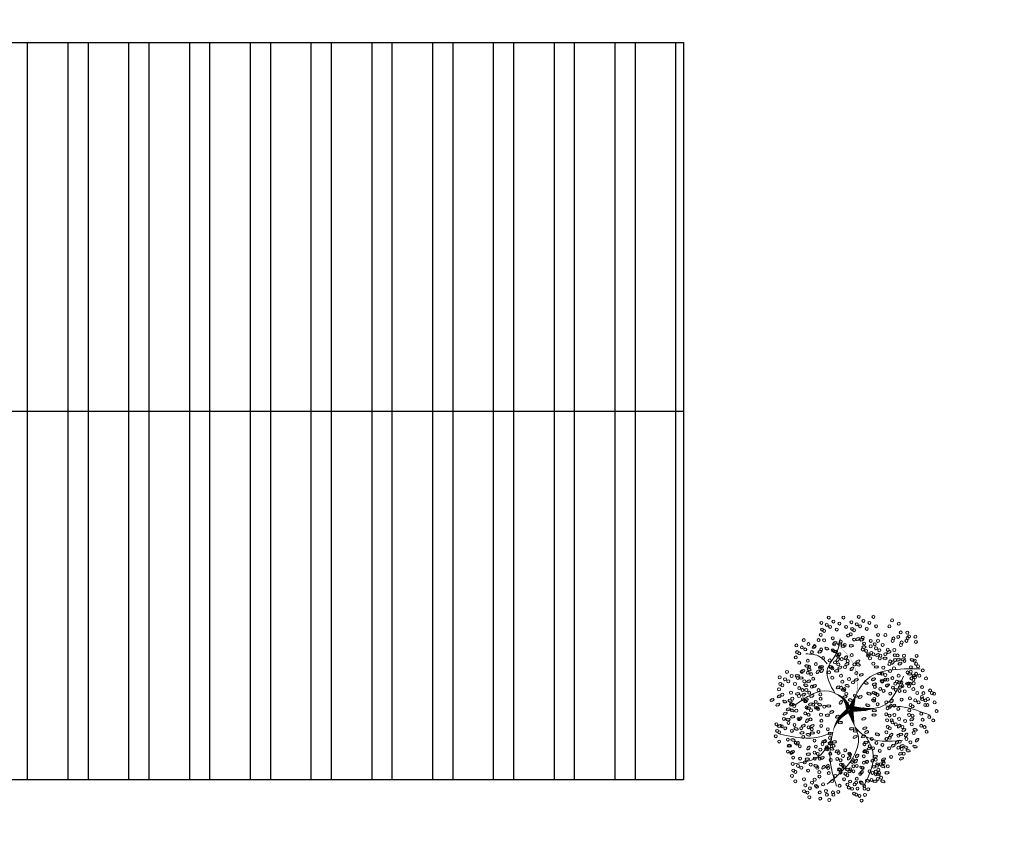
# Model space of a CAD drawing. Header units: millimetres. Extents: x 2161 to 2648, y 395 to 538.
# Tile 6 of 30: x 2304 to 2329, y 410 to 430. Entities that reach past the tile are written whole.
import ezdxf

# ---------------------------------------------------------------- set-up
doc = ezdxf.new("R2010")
doc.units = ezdxf.units.MM
doc.linetypes.add('ACAD_ISO04W100', pattern=[30, 24, -3, 0, -3])
doc.layers.add('01 - Vegetación', color=3, linetype='Continuous', lineweight=0)
doc.layers.add('Cotas', color=3, linetype='Continuous')
doc.layers.add('PAREDE', color=6, linetype='Continuous')

# ---------------------------------------------------------------- blocks, each defined once
blk = doc.blocks.new('17')
at = {"layer": '01 - Vegetación'}
for points in [[(4495.84, 1680.23, 1.33, 0.0221, 0.199177), (4489.97, 1684.48, 0.0221, 0.0221, 1.224983)], [(4496.02, 1680.23, 1.33, 0.0221, 0.286986), (4500.47, 1683.82, 0.0221, 0.0221, -1.494927)], [(4497.07, 1679.43, 0.133, 0.0221, 0.381476), (4512.91, 1682.47, 0.0221, 0.0221, -1.841687)], [(4496.02, 1679.76, 1.77, 0.0221, 0), (4491.39, 1678.53, 0.0221, 0.0221, 0)], [(4496.02, 1679.66, 1.77, 0.0221, 0), (4500.28, 1678.15, 0.0221, 0.0221, 0)], [(4496.4, 1679.85, 1.77, 0.0221, 0.074947), (4496.4, 1672.95, 0.0221, 0.0221, 0.762797)]]:
    blk.add_lwpolyline(points, format="xyseb", dxfattribs=at)
for points in [[(4490, 1684.47), (4488.83, 1687.51), (4489.5, 1699.09)], [(4487.73, 1684.98), (4483.44, 1688.25), (4481.42, 1694.81)], [(4497.83, 1680.19), (4501.11, 1685.48), (4497.33, 1694.81)], [(4508.5, 1685.98), (4510.45, 1688), (4511.21, 1691.78)], [(4490, 1684.47), (4482.94, 1685.23), (4475.36, 1683.47)], [(4491.39, 1678.53), (4489.02, 1677.58), (4485.46, 1677.92), (4475.87, 1685.99)], [(4500.47, 1683.82), (4506.92, 1685.99), (4511.46, 1683.47), (4515.25, 1682.46)], [(4491.39, 1678.53), (4489, 1675.9), (4487.73, 1665.57)], [(4497.07, 1679.43), (4503.89, 1675.65), (4507.17, 1660.78)], [(4488.74, 1675.4), (4484.7, 1673.64), (4475.11, 1676.16)], [(4496.57, 1678.43), (4497.07, 1670.86), (4505.15, 1665.32)], [(4497.07, 1670.11), (4496.82, 1665.57), (4494.55, 1658.01)]]:
    blk.add_spline(points, degree=3, dxfattribs=at)
blk = doc.blocks.new('16')
at = {"layer": '01 - Vegetación'}
h = blk.add_hatch(color=40, dxfattribs=at)
h.set_gradient(color1=(255, 191, 0), color2=(223, 255, 127), rotation=180, centered=1, tint=1, name='INVSPHERICAL')
edge = h.paths.add_edge_path()
edge.add_ellipse((4538.847, 1678.642), major_axis=(-0.0033, 0.0777), ratio=0.578492, start_angle=0, end_angle=360, ccw=False)
edge = h.paths.add_edge_path()
edge.add_ellipse((4538.961, 1678.487), major_axis=(-0.0349, 0.0695), ratio=0.578492, start_angle=0, end_angle=360, ccw=False)
edge = h.paths.add_edge_path()
edge.add_ellipse((4538.69, 1678.926), major_axis=(-0.0594, 0.0503), ratio=0.578492, start_angle=0, end_angle=360, ccw=False)
edge = h.paths.add_edge_path()
edge.add_ellipse((4538.676, 1678.266), major_axis=(-0.0033, 0.0777), ratio=0.578492, start_angle=0, end_angle=360, ccw=False)
edge = h.paths.add_edge_path()
edge.add_ellipse((4541.23, 1679.281), major_axis=(0.0274, 0.0728), ratio=0.578492, start_angle=0, end_angle=360, ccw=False)
edge = h.paths.add_edge_path()
edge.add_ellipse((4540.829, 1679.36), major_axis=(-0.0349, 0.0695), ratio=0.578492, start_angle=0, end_angle=360, ccw=False)
edge = h.paths.add_edge_path()
edge.add_ellipse((4541.174, 1679.607), major_axis=(-0.0349, 0.0695), ratio=0.578492, start_angle=0, end_angle=360, ccw=False)
edge = h.paths.add_edge_path()
edge.add_ellipse((4541.072, 1679.421), major_axis=(0.0274, 0.0728), ratio=0.578492, start_angle=0, end_angle=360, ccw=False)
edge = h.paths.add_edge_path()
edge.add_ellipse((4540.113, 1679.632), major_axis=(-0.0349, 0.0695), ratio=0.578492, start_angle=0, end_angle=360, ccw=False)
edge = h.paths.add_edge_path()
edge.add_ellipse((4540.279, 1679.843), major_axis=(-0.0349, 0.0695), ratio=0.578492, start_angle=0, end_angle=360, ccw=False)
edge = h.paths.add_edge_path()
edge.add_ellipse((4540.165, 1679.999), major_axis=(-0.0033, 0.0777), ratio=0.578492, start_angle=0, end_angle=360, ccw=False)
edge = h.paths.add_edge_path()
edge.add_ellipse((4540.499, 1679.956), major_axis=(-0.0033, 0.0777), ratio=0.578492, start_angle=0, end_angle=360, ccw=False)
edge = h.paths.add_edge_path()
edge.add_ellipse((4540.629, 1679.513), major_axis=(-0.0594, 0.0503), ratio=0.578492, start_angle=0, end_angle=360, ccw=False)
edge = h.paths.add_edge_path()
edge.add_ellipse((4540.551, 1680.278), major_axis=(0.0274, 0.0728), ratio=0.578492, start_angle=0, end_angle=360, ccw=False)
edge = h.paths.add_edge_path()
edge.add_ellipse((4539.201, 1679.744), major_axis=(-0.0033, 0.0777), ratio=0.578492, start_angle=0, end_angle=360, ccw=False)
edge = h.paths.add_edge_path()
edge.add_ellipse((4539.14, 1679.893), major_axis=(0.0274, 0.0728), ratio=0.578492, start_angle=0, end_angle=360, ccw=False)
edge = h.paths.add_edge_path()
edge.add_ellipse((4539.208, 1680.126), major_axis=(-0.0033, 0.0777), ratio=0.578492, start_angle=0, end_angle=360, ccw=False)
edge = h.paths.add_edge_path()
edge.add_ellipse((4538.979, 1680.681), major_axis=(-0.0594, 0.0503), ratio=0.578492, start_angle=0, end_angle=360, ccw=False)
edge = h.paths.add_edge_path()
edge.add_ellipse((4538.577, 1680.728), major_axis=(-0.0033, 0.0777), ratio=0.578492, start_angle=0, end_angle=360, ccw=False)
edge = h.paths.add_edge_path()
edge.add_ellipse((4538.926, 1680.033), major_axis=(0.0274, 0.0728), ratio=0.578492, start_angle=0, end_angle=360, ccw=False)
edge = h.paths.add_edge_path()
edge.add_ellipse((4538.95, 1679.842), major_axis=(0.0274, 0.0728), ratio=0.578492, start_angle=0, end_angle=360, ccw=False)
edge = h.paths.add_edge_path()
edge.add_ellipse((4538.621, 1680.191), major_axis=(-0.0349, 0.0695), ratio=0.578492, start_angle=0, end_angle=360, ccw=False)
edge = h.paths.add_edge_path()
edge.add_ellipse((4538.328, 1680.411), major_axis=(0.0274, 0.0728), ratio=0.578492, start_angle=0, end_angle=360, ccw=False)
edge = h.paths.add_edge_path()
edge.add_ellipse((4538.283, 1680.138), major_axis=(-0.0594, 0.0503), ratio=0.578492, start_angle=0, end_angle=360, ccw=False)
edge = h.paths.add_edge_path()
edge.add_ellipse((4538.32, 1679.993), major_axis=(-0.0594, 0.0503), ratio=0.578492, start_angle=0, end_angle=360, ccw=False)
edge = h.paths.add_edge_path()
edge.add_ellipse((4538.755, 1680.687), major_axis=(-0.0033, 0.0777), ratio=0.578492, start_angle=0, end_angle=360, ccw=False)
edge = h.paths.add_edge_path()
edge.add_ellipse((4538.834, 1681.261), major_axis=(-0.0349, 0.0695), ratio=0.578492, start_angle=0, end_angle=360, ccw=False)
edge = h.paths.add_edge_path()
edge.add_ellipse((4539.054, 1681.374), major_axis=(-0.0033, 0.0777), ratio=0.578492, start_angle=0, end_angle=360, ccw=False)
edge = h.paths.add_edge_path()
edge.add_ellipse((4539.147, 1681.076), major_axis=(-0.0594, 0.0503), ratio=0.578492, start_angle=0, end_angle=360, ccw=False)
edge = h.paths.add_edge_path()
edge.add_ellipse((4539.52, 1680.541), major_axis=(-0.0033, 0.0777), ratio=0.578492, start_angle=0, end_angle=360, ccw=False)
edge = h.paths.add_edge_path()
edge.add_ellipse((4539.459, 1680.689), major_axis=(0.0274, 0.0728), ratio=0.578492, start_angle=0, end_angle=360, ccw=False)
edge = h.paths.add_edge_path()
edge.add_ellipse((4539.527, 1680.923), major_axis=(-0.0033, 0.0777), ratio=0.578492, start_angle=0, end_angle=360, ccw=False)
edge = h.paths.add_edge_path()
edge.add_ellipse((4539.265, 1681.244), major_axis=(0.0274, 0.0728), ratio=0.578492, start_angle=0, end_angle=360, ccw=False)
edge = h.paths.add_edge_path()
edge.add_ellipse((4539.188, 1677.478), major_axis=(-0.0594, 0.0503), ratio=0.578492, start_angle=0, end_angle=360, ccw=False)
edge = h.paths.add_edge_path()
edge.add_ellipse((4539.473, 1678.19), major_axis=(0.0274, 0.0728), ratio=0.578492, start_angle=0, end_angle=360, ccw=False)
edge = h.paths.add_edge_path()
edge.add_ellipse((4540.696, 1678.325), major_axis=(0.0274, 0.0728), ratio=0.578492, start_angle=0, end_angle=360, ccw=False)
edge = h.paths.add_edge_path()
edge.add_ellipse((4540.33, 1678.305), major_axis=(-0.0033, 0.0777), ratio=0.578492, start_angle=0, end_angle=360, ccw=False)
edge = h.paths.add_edge_path()
edge.add_ellipse((4540.174, 1678.307), major_axis=(-0.0033, 0.0777), ratio=0.578492, start_angle=0, end_angle=360, ccw=False)
edge = h.paths.add_edge_path()
edge.add_ellipse((4540.488, 1677.717), major_axis=(-0.0594, 0.0503), ratio=0.578492, start_angle=0, end_angle=360, ccw=False)
edge = h.paths.add_edge_path()
edge.add_ellipse((4540.676, 1677.675), major_axis=(-0.0594, 0.0503), ratio=0.578492, start_angle=0, end_angle=360, ccw=False)
edge = h.paths.add_edge_path()
edge.add_ellipse((4539.469, 1677.341), major_axis=(-0.0033, 0.0777), ratio=0.578492, start_angle=0, end_angle=360, ccw=False)
edge = h.paths.add_edge_path()
edge.add_ellipse((4539.773, 1677.406), major_axis=(-0.0594, 0.0503), ratio=0.578492, start_angle=0, end_angle=360, ccw=False)
edge = h.paths.add_edge_path()
edge.add_ellipse((4539.631, 1677.23), major_axis=(-0.0349, 0.0695), ratio=0.578492, start_angle=0, end_angle=360, ccw=False)
edge = h.paths.add_edge_path()
edge.add_ellipse((4539.445, 1677.695), major_axis=(-0.0594, 0.0503), ratio=0.578492, start_angle=0, end_angle=360, ccw=False)
edge = h.paths.add_edge_path()
edge.add_ellipse((4542.676, 1679.136), major_axis=(-0.0033, 0.0777), ratio=0.578492, start_angle=0, end_angle=360, ccw=False)
edge = h.paths.add_edge_path()
edge.add_ellipse((4542.661, 1679.428), major_axis=(-0.0033, 0.0777), ratio=0.578492, start_angle=0, end_angle=360, ccw=False)
edge = h.paths.add_edge_path()
edge.add_ellipse((4542.742, 1679.554), major_axis=(-0.0033, 0.0777), ratio=0.578492, start_angle=0, end_angle=360, ccw=False)
edge = h.paths.add_edge_path()
edge.add_ellipse((4542.776, 1679.728), major_axis=(-0.0349, 0.0695), ratio=0.578492, start_angle=0, end_angle=360, ccw=False)
edge = h.paths.add_edge_path()
edge.add_ellipse((4542.477, 1679.745), major_axis=(0.0274, 0.0728), ratio=0.578492, start_angle=0, end_angle=360, ccw=False)
edge = h.paths.add_edge_path()
edge.add_ellipse((4542.578, 1680.02), major_axis=(0.0274, 0.0728), ratio=0.578492, start_angle=0, end_angle=360, ccw=False)
edge = h.paths.add_edge_path()
edge.add_ellipse((4542.466, 1680.268), major_axis=(-0.0349, 0.0695), ratio=0.578492, start_angle=0, end_angle=360, ccw=False)
edge = h.paths.add_edge_path()
edge.add_ellipse((4542.632, 1680.479), major_axis=(-0.0349, 0.0695), ratio=0.578492, start_angle=0, end_angle=360, ccw=False)
edge = h.paths.add_edge_path()
edge.add_ellipse((4542.359, 1679.577), major_axis=(-0.0594, 0.0503), ratio=0.578492, start_angle=0, end_angle=360, ccw=False)
edge = h.paths.add_edge_path()
edge.add_ellipse((4542.171, 1679.619), major_axis=(-0.0594, 0.0503), ratio=0.578492, start_angle=0, end_angle=360, ccw=False)
edge = h.paths.add_edge_path()
edge.add_ellipse((4542.246, 1679.328), major_axis=(-0.0594, 0.0503), ratio=0.578492, start_angle=0, end_angle=360, ccw=False)
edge = h.paths.add_edge_path()
edge.add_ellipse((4542.369, 1678.498), major_axis=(0.0274, 0.0728), ratio=0.578492, start_angle=0, end_angle=360, ccw=False)
edge = h.paths.add_edge_path()
edge.add_ellipse((4542.902, 1678.749), major_axis=(-0.0349, 0.0695), ratio=0.578492, start_angle=0, end_angle=360, ccw=False)
edge = h.paths.add_edge_path()
edge.add_ellipse((4542.925, 1678.897), major_axis=(-0.0349, 0.0695), ratio=0.578492, start_angle=0, end_angle=360, ccw=False)
edge = h.paths.add_edge_path()
edge.add_ellipse((4542.628, 1678.671), major_axis=(-0.0033, 0.0777), ratio=0.578492, start_angle=0, end_angle=360, ccw=False)
edge = h.paths.add_edge_path()
edge.add_ellipse((4542.11, 1678.896), major_axis=(-0.0349, 0.0695), ratio=0.578492, start_angle=0, end_angle=360, ccw=False)
edge = h.paths.add_edge_path()
edge.add_ellipse((4542.34, 1678.18), major_axis=(-0.0349, 0.0695), ratio=0.578492, start_angle=0, end_angle=360, ccw=False)
edge = h.paths.add_edge_path()
edge.add_ellipse((4538.137, 1679.191), major_axis=(-0.0349, 0.0695), ratio=0.578492, start_angle=0, end_angle=360, ccw=False)
edge = h.paths.add_edge_path()
edge.add_ellipse((4538.099, 1678.758), major_axis=(-0.0594, 0.0503), ratio=0.578492, start_angle=0, end_angle=360, ccw=False)
edge = h.paths.add_edge_path()
edge.add_ellipse((4537.796, 1678.552), major_axis=(0.0274, 0.0728), ratio=0.578492, start_angle=0, end_angle=360, ccw=False)
edge = h.paths.add_edge_path()
edge.add_ellipse((4537.776, 1678.277), major_axis=(-0.0033, 0.0777), ratio=0.578492, start_angle=0, end_angle=360, ccw=False)
edge = h.paths.add_edge_path()
edge.add_ellipse((4539.181, 1678.6), major_axis=(-0.0033, 0.0777), ratio=0.578492, start_angle=0, end_angle=360, ccw=False)
edge = h.paths.add_edge_path()
edge.add_ellipse((4538.502, 1678.968), major_axis=(-0.0594, 0.0503), ratio=0.578492, start_angle=0, end_angle=360, ccw=False)
edge = h.paths.add_edge_path()
edge.add_ellipse((4538.615, 1679.216), major_axis=(-0.0594, 0.0503), ratio=0.578492, start_angle=0, end_angle=360, ccw=False)
edge = h.paths.add_edge_path()
edge.add_ellipse((4538.188, 1679.557), major_axis=(-0.0033, 0.0777), ratio=0.578492, start_angle=0, end_angle=360, ccw=False)
edge = h.paths.add_edge_path()
edge.add_ellipse((4538.203, 1679.265), major_axis=(-0.0033, 0.0777), ratio=0.578492, start_angle=0, end_angle=360, ccw=False)
edge = h.paths.add_edge_path()
edge.add_ellipse((4538.285, 1679.391), major_axis=(-0.0033, 0.0777), ratio=0.578492, start_angle=0, end_angle=360, ccw=False)
edge = h.paths.add_edge_path()
edge.add_ellipse((4538.856, 1679.647), major_axis=(-0.0349, 0.0695), ratio=0.578492, start_angle=0, end_angle=360, ccw=False)
edge = h.paths.add_edge_path()
edge.add_ellipse((4538.272, 1678.751), major_axis=(0.0274, 0.0728), ratio=0.578492, start_angle=0, end_angle=360, ccw=False)
edge = h.paths.add_edge_path()
edge.add_ellipse((4540.863, 1678.985), major_axis=(0.0274, 0.0728), ratio=0.578492, start_angle=0, end_angle=360, ccw=False)
edge = h.paths.add_edge_path()
edge.add_ellipse((4540.823, 1678.811), major_axis=(-0.0349, 0.0695), ratio=0.578492, start_angle=0, end_angle=360, ccw=False)
edge = h.paths.add_edge_path()
edge.add_ellipse((4541.446, 1678.949), major_axis=(-0.0349, 0.0695), ratio=0.578492, start_angle=0, end_angle=360, ccw=False)
edge = h.paths.add_edge_path()
edge.add_ellipse((4540.434, 1680.393), major_axis=(-0.0033, 0.0777), ratio=0.578492, start_angle=0, end_angle=360, ccw=False)
edge = h.paths.add_edge_path()
edge.add_ellipse((4540.419, 1680.685), major_axis=(-0.0033, 0.0777), ratio=0.578492, start_angle=0, end_angle=360, ccw=False)
edge = h.paths.add_edge_path()
edge.add_ellipse((4539.773, 1680.547), major_axis=(-0.0349, 0.0695), ratio=0.578492, start_angle=0, end_angle=360, ccw=False)
edge = h.paths.add_edge_path()
edge.add_ellipse((4539.782, 1680.87), major_axis=(-0.0349, 0.0695), ratio=0.578492, start_angle=0, end_angle=360, ccw=False)
edge = h.paths.add_edge_path()
edge.add_ellipse((4539.668, 1681.126), major_axis=(0.0274, 0.0728), ratio=0.578492, start_angle=0, end_angle=360, ccw=False)
edge = h.paths.add_edge_path()
edge.add_ellipse((4540.336, 1681.276), major_axis=(0.0274, 0.0728), ratio=0.578492, start_angle=0, end_angle=360, ccw=False)
edge = h.paths.add_edge_path()
edge.add_ellipse((4540.381, 1681.413), major_axis=(-0.0349, 0.0695), ratio=0.578492, start_angle=0, end_angle=360, ccw=False)
edge = h.paths.add_edge_path()
edge.add_ellipse((4540.225, 1681.525), major_axis=(-0.0349, 0.0695), ratio=0.578492, start_angle=0, end_angle=360, ccw=False)
edge = h.paths.add_edge_path()
edge.add_ellipse((4540.009, 1681.424), major_axis=(-0.0033, 0.0777), ratio=0.578492, start_angle=0, end_angle=360, ccw=False)
edge = h.paths.add_edge_path()
edge.add_ellipse((4540.106, 1681.258), major_axis=(-0.0033, 0.0777), ratio=0.578492, start_angle=0, end_angle=360, ccw=False)
edge = h.paths.add_edge_path()
edge.add_ellipse((4540.036, 1680.989), major_axis=(-0.0594, 0.0503), ratio=0.578492, start_angle=0, end_angle=360, ccw=False)
edge = h.paths.add_edge_path()
edge.add_ellipse((4539.967, 1680.73), major_axis=(-0.0594, 0.0503), ratio=0.578492, start_angle=0, end_angle=360, ccw=False)
edge = h.paths.add_edge_path()
edge.add_ellipse((4541.92, 1680.217), major_axis=(-0.0033, 0.0777), ratio=0.578492, start_angle=0, end_angle=360, ccw=False)
edge = h.paths.add_edge_path()
edge.add_ellipse((4541.222, 1680.466), major_axis=(-0.0349, 0.0695), ratio=0.578492, start_angle=0, end_angle=360, ccw=False)
edge = h.paths.add_edge_path()
edge.add_ellipse((4541.387, 1680.676), major_axis=(-0.0349, 0.0695), ratio=0.578492, start_angle=0, end_angle=360, ccw=False)
edge = h.paths.add_edge_path()
edge.add_ellipse((4541.251, 1680.784), major_axis=(0.0274, 0.0728), ratio=0.578492, start_angle=0, end_angle=360, ccw=False)
edge = h.paths.add_edge_path()
edge.add_ellipse((4541.818, 1680.659), major_axis=(0.0274, 0.0728), ratio=0.578492, start_angle=0, end_angle=360, ccw=False)
edge = h.paths.add_edge_path()
edge.add_ellipse((4541.942, 1680.743), major_axis=(0.0274, 0.0728), ratio=0.578492, start_angle=0, end_angle=360, ccw=False)
edge = h.paths.add_edge_path()
edge.add_ellipse((4541.762, 1680.886), major_axis=(-0.0349, 0.0695), ratio=0.578492, start_angle=0, end_angle=360, ccw=False)
edge = h.paths.add_edge_path()
edge.add_ellipse((4541.592, 1681.082), major_axis=(-0.0033, 0.0777), ratio=0.578492, start_angle=0, end_angle=360, ccw=False)
edge = h.paths.add_edge_path()
edge.add_ellipse((4541.511, 1680.956), major_axis=(-0.0033, 0.0777), ratio=0.578492, start_angle=0, end_angle=360, ccw=False)
edge = h.paths.add_edge_path()
edge.add_ellipse((4541.775, 1680.201), major_axis=(-0.0594, 0.0503), ratio=0.578492, start_angle=0, end_angle=360, ccw=False)
edge = h.paths.add_edge_path()
edge.add_ellipse((4541.737, 1680.346), major_axis=(-0.0594, 0.0503), ratio=0.578492, start_angle=0, end_angle=360, ccw=False)
edge = h.paths.add_edge_path()
edge.add_ellipse((4541.843, 1679.118), major_axis=(-0.0594, 0.0503), ratio=0.578492, start_angle=0, end_angle=360, ccw=False)
edge = h.paths.add_edge_path()
edge.add_ellipse((4541.881, 1679.551), major_axis=(-0.0349, 0.0695), ratio=0.578492, start_angle=0, end_angle=360, ccw=False)
edge = h.paths.add_edge_path()
edge.add_ellipse((4542.015, 1679.29), major_axis=(-0.0349, 0.0695), ratio=0.578492, start_angle=0, end_angle=360, ccw=False)
edge = h.paths.add_edge_path()
edge.add_ellipse((4541.91, 1679.869), major_axis=(0.0274, 0.0728), ratio=0.578492, start_angle=0, end_angle=360, ccw=False)
edge = h.paths.add_edge_path()
edge.add_ellipse((4541.769, 1679.666), major_axis=(-0.0033, 0.0777), ratio=0.578492, start_angle=0, end_angle=360, ccw=False)
edge = h.paths.add_edge_path()
edge.add_ellipse((4539.676, 1679.115), major_axis=(-0.0033, 0.0777), ratio=0.578492, start_angle=0, end_angle=360, ccw=False)
edge = h.paths.add_edge_path()
edge.add_ellipse((4539.594, 1678.989), major_axis=(-0.0033, 0.0777), ratio=0.578492, start_angle=0, end_angle=360, ccw=False)
edge = h.paths.add_edge_path()
edge.add_ellipse((4539.898, 1679.531), major_axis=(-0.0033, 0.0777), ratio=0.578492, start_angle=0, end_angle=360, ccw=False)
edge = h.paths.add_edge_path()
edge.add_ellipse((4539.697, 1678.641), major_axis=(-0.0349, 0.0695), ratio=0.578492, start_angle=0, end_angle=360, ccw=False)
edge = h.paths.add_edge_path()
edge.add_ellipse((4539.398, 1678.691), major_axis=(-0.0349, 0.0695), ratio=0.578492, start_angle=0, end_angle=360, ccw=False)
edge = h.paths.add_edge_path()
edge.add_ellipse((4539.555, 1678.579), major_axis=(-0.0349, 0.0695), ratio=0.578492, start_angle=0, end_angle=360, ccw=False)
edge = h.paths.add_edge_path()
edge.add_ellipse((4540.714, 1679.167), major_axis=(0.0274, 0.0728), ratio=0.578492, start_angle=0, end_angle=360, ccw=False)
edge = h.paths.add_edge_path()
edge.add_ellipse((4540.549, 1681.79), major_axis=(-0.0349, 0.0695), ratio=0.578492, start_angle=0, end_angle=360, ccw=False)
edge = h.paths.add_edge_path()
edge.add_ellipse((4540.715, 1682.001), major_axis=(-0.0349, 0.0695), ratio=0.578492, start_angle=0, end_angle=360, ccw=False)
edge = h.paths.add_edge_path()
edge.add_ellipse((4540.848, 1681.741), major_axis=(-0.0349, 0.0695), ratio=0.578492, start_angle=0, end_angle=360, ccw=False)
edge = h.paths.add_edge_path()
edge.add_ellipse((4540.661, 1681.542), major_axis=(0.0274, 0.0728), ratio=0.578492, start_angle=0, end_angle=360, ccw=False)
edge = h.paths.add_edge_path()
edge.add_ellipse((4540.684, 1681.351), major_axis=(0.0274, 0.0728), ratio=0.578492, start_angle=0, end_angle=360, ccw=False)
edge = h.paths.add_edge_path()
edge.add_ellipse((4540.56, 1681.267), major_axis=(0.0274, 0.0728), ratio=0.578492, start_angle=0, end_angle=360, ccw=False)
edge = h.paths.add_edge_path()
edge.add_ellipse((4540.528, 1678.539), major_axis=(0.0274, 0.0728), ratio=0.578492, start_angle=0, end_angle=360, ccw=False)
edge = h.paths.add_edge_path()
edge.add_ellipse((4540.38, 1678.647), major_axis=(0.0274, 0.0728), ratio=0.578492, start_angle=0, end_angle=360, ccw=False)
edge = h.paths.add_edge_path()
edge.add_ellipse((4540.034, 1678.678), major_axis=(-0.0349, 0.0695), ratio=0.578492, start_angle=0, end_angle=360, ccw=False)
edge = h.paths.add_edge_path()
edge.add_ellipse((4540.944, 1678.493), major_axis=(0.0274, 0.0728), ratio=0.578492, start_angle=0, end_angle=360, ccw=False)
edge = h.paths.add_edge_path()
edge.add_ellipse((4541.625, 1678.77), major_axis=(-0.0349, 0.0695), ratio=0.578492, start_angle=0, end_angle=360, ccw=False)
edge = h.paths.add_edge_path()
edge.add_ellipse((4541.994, 1678.887), major_axis=(0.0274, 0.0728), ratio=0.578492, start_angle=0, end_angle=360, ccw=False)
edge = h.paths.add_edge_path()
edge.add_ellipse((4541.336, 1678.598), major_axis=(0.0274, 0.0728), ratio=0.578492, start_angle=0, end_angle=360, ccw=False)
edge = h.paths.add_edge_path()
edge.add_ellipse((4539.381, 1678.993), major_axis=(-0.0349, 0.0695), ratio=0.578492, start_angle=0, end_angle=360, ccw=False)
edge = h.paths.add_edge_path()
edge.add_ellipse((4540.938, 1681.079), major_axis=(-0.0033, 0.0777), ratio=0.578492, start_angle=0, end_angle=360, ccw=False)
edge = h.paths.add_edge_path()
edge.add_ellipse((4540.699, 1680.759), major_axis=(-0.0594, 0.0503), ratio=0.578492, start_angle=0, end_angle=360, ccw=False)
edge = h.paths.add_edge_path()
edge.add_ellipse((4540.908, 1680.857), major_axis=(-0.0349, 0.0695), ratio=0.578492, start_angle=0, end_angle=360, ccw=False)
edge = h.paths.add_edge_path()
edge.add_ellipse((4540.863, 1680.561), major_axis=(-0.0349, 0.0695), ratio=0.578492, start_angle=0, end_angle=360, ccw=False)
edge = h.paths.add_edge_path()
edge.add_ellipse((4540.564, 1680.61), major_axis=(-0.0349, 0.0695), ratio=0.578492, start_angle=0, end_angle=360, ccw=False)
edge = h.paths.add_edge_path()
edge.add_ellipse((4539.771, 1681.729), major_axis=(-0.0349, 0.0695), ratio=0.578492, start_angle=0, end_angle=360, ccw=False)
edge = h.paths.add_edge_path()
edge.add_ellipse((4540.968, 1678.302), major_axis=(0.0274, 0.0728), ratio=0.578492, start_angle=0, end_angle=360, ccw=False)
edge = h.paths.add_edge_path()
edge.add_ellipse((4541.908, 1678.227), major_axis=(-0.0033, 0.0777), ratio=0.578492, start_angle=0, end_angle=360, ccw=False)
edge = h.paths.add_edge_path()
edge.add_ellipse((4541.283, 1678.297), major_axis=(-0.0349, 0.0695), ratio=0.578492, start_angle=0, end_angle=360, ccw=False)
edge = h.paths.add_edge_path()
edge.add_ellipse((4541.463, 1678.333), major_axis=(-0.0349, 0.0695), ratio=0.578492, start_angle=0, end_angle=360, ccw=False)
edge = h.paths.add_edge_path()
edge.add_ellipse((4538.021, 1678.159), major_axis=(0.0274, 0.0728), ratio=0.578492, start_angle=0, end_angle=360, ccw=False)
edge = h.paths.add_edge_path()
edge.add_ellipse((4537.772, 1677.992), major_axis=(0.0274, 0.0728), ratio=0.578492, start_angle=0, end_angle=360, ccw=False)
edge = h.paths.add_edge_path()
edge.add_ellipse((4538.082, 1677.841), major_axis=(-0.0033, 0.0777), ratio=0.578492, start_angle=0, end_angle=360, ccw=False)
edge = h.paths.add_edge_path()
edge.add_ellipse((4538.572, 1677.966), major_axis=(-0.0349, 0.0695), ratio=0.578492, start_angle=0, end_angle=360, ccw=False)
edge = h.paths.add_edge_path()
edge.add_ellipse((4538.311, 1677.99), major_axis=(0.0274, 0.0728), ratio=0.578492, start_angle=0, end_angle=360, ccw=False)
edge = h.paths.add_edge_path()
edge.add_ellipse((4538.394, 1678.174), major_axis=(0.0274, 0.0728), ratio=0.578492, start_angle=0, end_angle=360, ccw=False)
edge = h.paths.add_edge_path()
edge.add_ellipse((4538.776, 1677.355), major_axis=(-0.0349, 0.0695), ratio=0.578492, start_angle=0, end_angle=360, ccw=False)
edge = h.paths.add_edge_path()
edge.add_ellipse((4538.597, 1677.319), major_axis=(-0.0349, 0.0695), ratio=0.578492, start_angle=0, end_angle=360, ccw=False)
edge = h.paths.add_edge_path()
edge.add_ellipse((4539.063, 1677.621), major_axis=(-0.0349, 0.0695), ratio=0.578492, start_angle=0, end_angle=360, ccw=False)
edge = h.paths.add_edge_path()
edge.add_ellipse((4539.033, 1676.828), major_axis=(0.0274, 0.0728), ratio=0.578492, start_angle=0, end_angle=360, ccw=False)
edge = h.paths.add_edge_path()
edge.add_ellipse((4539.009, 1677.162), major_axis=(0.0274, 0.0728), ratio=0.578492, start_angle=0, end_angle=360, ccw=False)
edge = h.paths.add_edge_path()
edge.add_ellipse((4538.885, 1677.078), major_axis=(0.0274, 0.0728), ratio=0.578492, start_angle=0, end_angle=360, ccw=False)
edge = h.paths.add_edge_path()
edge.add_ellipse((4539.054, 1677.298), major_axis=(-0.0349, 0.0695), ratio=0.578492, start_angle=0, end_angle=360, ccw=False)
edge = h.paths.add_edge_path()
edge.add_ellipse((4542.221, 1677.913), major_axis=(-0.0033, 0.0777), ratio=0.578492, start_angle=0, end_angle=360, ccw=False)
edge = h.paths.add_edge_path()
edge.add_ellipse((4542.451, 1677.771), major_axis=(-0.0349, 0.0695), ratio=0.578492, start_angle=0, end_angle=360, ccw=False)
edge = h.paths.add_edge_path()
edge.add_ellipse((4541.18, 1677.355), major_axis=(-0.0349, 0.0695), ratio=0.578492, start_angle=0, end_angle=360, ccw=False)
edge = h.paths.add_edge_path()
edge.add_ellipse((4541.671, 1678.102), major_axis=(-0.0033, 0.0777), ratio=0.578492, start_angle=0, end_angle=360, ccw=False)
edge = h.paths.add_edge_path()
edge.add_ellipse((4541.411, 1678.017), major_axis=(-0.0033, 0.0777), ratio=0.578492, start_angle=0, end_angle=360, ccw=False)
edge = h.paths.add_edge_path()
edge.add_ellipse((4542.075, 1677.637), major_axis=(-0.0594, 0.0503), ratio=0.578492, start_angle=0, end_angle=360, ccw=False)
edge = h.paths.add_edge_path()
edge.add_ellipse((4541.252, 1677.826), major_axis=(-0.0349, 0.0695), ratio=0.578492, start_angle=0, end_angle=360, ccw=False)
edge = h.paths.add_edge_path()
edge.add_ellipse((4541.596, 1676.853), major_axis=(-0.0033, 0.0777), ratio=0.578492, start_angle=0, end_angle=360, ccw=False)
edge = h.paths.add_edge_path()
edge.add_ellipse((4541.655, 1677.018), major_axis=(-0.0033, 0.0777), ratio=0.578492, start_angle=0, end_angle=360, ccw=False)
edge = h.paths.add_edge_path()
edge.add_ellipse((4542.033, 1677.371), major_axis=(-0.0349, 0.0695), ratio=0.578492, start_angle=0, end_angle=360, ccw=False)
edge = h.paths.add_edge_path()
edge.add_ellipse((4542.19, 1677.259), major_axis=(-0.0349, 0.0695), ratio=0.578492, start_angle=0, end_angle=360, ccw=False)
edge = h.paths.add_edge_path()
edge.add_ellipse((4542.168, 1676.931), major_axis=(0.0274, 0.0728), ratio=0.578492, start_angle=0, end_angle=360, ccw=False)
edge = h.paths.add_edge_path()
edge.add_ellipse((4542.176, 1677.433), major_axis=(-0.0349, 0.0695), ratio=0.578492, start_angle=0, end_angle=360, ccw=False)
edge = h.paths.add_edge_path()
edge.add_ellipse((4541.313, 1677.094), major_axis=(-0.0349, 0.0695), ratio=0.578492, start_angle=0, end_angle=360, ccw=False)
edge = h.paths.add_edge_path()
edge.add_ellipse((4541.359, 1677.391), major_axis=(-0.0349, 0.0695), ratio=0.578492, start_angle=0, end_angle=360, ccw=False)
edge = h.paths.add_edge_path()
edge.add_ellipse((4540.019, 1676.943), major_axis=(-0.0349, 0.0695), ratio=0.578492, start_angle=0, end_angle=360, ccw=False)
edge = h.paths.add_edge_path()
edge.add_ellipse((4539.641, 1676.826), major_axis=(0.0274, 0.0728), ratio=0.578492, start_angle=0, end_angle=360, ccw=False)
edge = h.paths.add_edge_path()
edge.add_ellipse((4539.262, 1676.754), major_axis=(-0.0594, 0.0503), ratio=0.578492, start_angle=0, end_angle=360, ccw=False)
edge = h.paths.add_edge_path()
edge.add_ellipse((4539.45, 1677.146), major_axis=(-0.0594, 0.0503), ratio=0.578492, start_angle=0, end_angle=360, ccw=False)
at = {"layer": '01 - Vegetación', "extrusion": (0, 0, -1)}
for centre, major_axis in [((4540.715, 1682.001), (-0.0349, 0.0695)), ((4539.771, 1681.729), (-0.0349, 0.0695)), ((4540.549, 1681.79), (-0.0349, 0.0695)), ((4540.848, 1681.741), (-0.0349, 0.0695)), ((4538.834, 1681.261), (-0.0349, 0.0695)), ((4539.054, 1681.374), (-0.0033, 0.0777)), ((4540.009, 1681.424), (-0.0033, 0.0777)), ((4540.106, 1681.258), (-0.0033, 0.0777)), ((4540.225, 1681.525), (-0.0349, 0.0695)), ((4540.381, 1681.413), (-0.0349, 0.0695)), ((4539.527, 1680.923), (-0.0033, 0.0777)), ((4540.938, 1681.079), (-0.0033, 0.0777)), ((4541.511, 1680.956), (-0.0033, 0.0777)), ((4541.592, 1681.082), (-0.0033, 0.0777)), ((4541.762, 1680.886), (-0.0349, 0.0695)), ((4538.577, 1680.728), (-0.0033, 0.0777)), ((4538.755, 1680.687), (-0.0033, 0.0777)), ((4539.52, 1680.541), (-0.0033, 0.0777)), ((4539.773, 1680.547), (-0.0349, 0.0695)), ((4539.782, 1680.87), (-0.0349, 0.0695)), ((4540.419, 1680.685), (-0.0033, 0.0777)), ((4540.564, 1680.61), (-0.0349, 0.0695)), ((4540.863, 1680.561), (-0.0349, 0.0695)), ((4540.908, 1680.857), (-0.0349, 0.0695)), ((4541.387, 1680.676), (-0.0349, 0.0695)), ((4538.621, 1680.191), (-0.0349, 0.0695)), ((4540.434, 1680.393), (-0.0033, 0.0777)), ((4541.222, 1680.466), (-0.0349, 0.0695)), ((4541.92, 1680.217), (-0.0033, 0.0777)), ((4542.466, 1680.268), (-0.0349, 0.0695)), ((4542.632, 1680.479), (-0.0349, 0.0695)), ((4539.208, 1680.126), (-0.0033, 0.0777)), ((4540.165, 1679.999), (-0.0033, 0.0777)), ((4540.279, 1679.843), (-0.0349, 0.0695)), ((4540.499, 1679.956), (-0.0033, 0.0777)), ((4538.188, 1679.557), (-0.0033, 0.0777)), ((4538.856, 1679.647), (-0.0349, 0.0695)), ((4539.201, 1679.744), (-0.0033, 0.0777)), ((4539.898, 1679.531), (-0.0033, 0.0777)), ((4540.113, 1679.632), (-0.0349, 0.0695)), ((4541.174, 1679.607), (-0.0349, 0.0695)), ((4541.769, 1679.666), (-0.0033, 0.0777)), ((4541.881, 1679.551), (-0.0349, 0.0695)), ((4542.742, 1679.554), (-0.0033, 0.0777)), ((4542.776, 1679.728), (-0.0349, 0.0695)), ((4538.137, 1679.191), (-0.0349, 0.0695)), ((4538.203, 1679.265), (-0.0033, 0.0777)), ((4538.285, 1679.391), (-0.0033, 0.0777)), ((4539.676, 1679.115), (-0.0033, 0.0777)), ((4540.829, 1679.36), (-0.0349, 0.0695)), ((4542.015, 1679.29), (-0.0349, 0.0695)), ((4542.661, 1679.428), (-0.0033, 0.0777)), ((4542.676, 1679.136), (-0.0033, 0.0777)), ((4539.381, 1678.993), (-0.0349, 0.0695)), ((4539.594, 1678.989), (-0.0033, 0.0777)), ((4540.823, 1678.811), (-0.0349, 0.0695)), ((4541.446, 1678.949), (-0.0349, 0.0695)), ((4541.625, 1678.77), (-0.0349, 0.0695)), ((4542.11, 1678.896), (-0.0349, 0.0695)), ((4542.902, 1678.749), (-0.0349, 0.0695)), ((4542.925, 1678.897), (-0.0349, 0.0695)), ((4538.847, 1678.642), (-0.0033, 0.0777)), ((4538.961, 1678.487), (-0.0349, 0.0695)), ((4539.181, 1678.6), (-0.0033, 0.0777)), ((4539.398, 1678.691), (-0.0349, 0.0695)), ((4539.555, 1678.579), (-0.0349, 0.0695)), ((4539.697, 1678.641), (-0.0349, 0.0695)), ((4540.034, 1678.678), (-0.0349, 0.0695)), ((4542.628, 1678.671), (-0.0033, 0.0777)), ((4537.776, 1678.277), (-0.0033, 0.0777)), ((4538.676, 1678.266), (-0.0033, 0.0777)), ((4540.174, 1678.307), (-0.0033, 0.0777)), ((4540.33, 1678.305), (-0.0033, 0.0777)), ((4541.283, 1678.297), (-0.0349, 0.0695)), ((4541.463, 1678.333), (-0.0349, 0.0695)), ((4541.671, 1678.102), (-0.0033, 0.0777)), ((4541.908, 1678.227), (-0.0033, 0.0777)), ((4542.34, 1678.18), (-0.0349, 0.0695)), ((4538.082, 1677.841), (-0.0033, 0.0777)), ((4538.572, 1677.966), (-0.0349, 0.0695)), ((4541.252, 1677.826), (-0.0349, 0.0695)), ((4541.411, 1678.017), (-0.0033, 0.0777)), ((4542.221, 1677.913), (-0.0033, 0.0777)), ((4542.451, 1677.771), (-0.0349, 0.0695)), ((4538.776, 1677.355), (-0.0349, 0.0695)), ((4539.063, 1677.621), (-0.0349, 0.0695)), ((4539.469, 1677.341), (-0.0033, 0.0777)), ((4541.18, 1677.355), (-0.0349, 0.0695)), ((4541.359, 1677.391), (-0.0349, 0.0695)), ((4542.033, 1677.371), (-0.0349, 0.0695)), ((4542.176, 1677.433), (-0.0349, 0.0695)), ((4538.597, 1677.319), (-0.0349, 0.0695)), ((4539.054, 1677.298), (-0.0349, 0.0695)), ((4539.631, 1677.23), (-0.0349, 0.0695)), ((4541.313, 1677.094), (-0.0349, 0.0695)), ((4541.655, 1677.018), (-0.0033, 0.0777)), ((4542.19, 1677.259), (-0.0349, 0.0695)), ((4540.019, 1676.943), (-0.0349, 0.0695)), ((4541.596, 1676.853), (-0.0033, 0.0777))]:
    blk.add_ellipse(centre, major_axis=major_axis, ratio=0.578492, start_param=3.141593, end_param=9.424778, dxfattribs=at)
for centre, major_axis in [((4539.265, 1681.244), (0.0274, 0.0728)), ((4540.336, 1681.276), (0.0274, 0.0728)), ((4540.56, 1681.267), (0.0274, 0.0728)), ((4540.661, 1681.542), (0.0274, 0.0728)), ((4540.684, 1681.351), (0.0274, 0.0728)), ((4539.147, 1681.076), (-0.0594, 0.0503)), ((4539.668, 1681.126), (0.0274, 0.0728)), ((4540.036, 1680.989), (-0.0594, 0.0503)), ((4538.979, 1680.681), (-0.0594, 0.0503)), ((4539.459, 1680.689), (0.0274, 0.0728)), ((4539.967, 1680.73), (-0.0594, 0.0503)), ((4540.699, 1680.759), (-0.0594, 0.0503)), ((4541.251, 1680.784), (0.0274, 0.0728)), ((4541.818, 1680.659), (0.0274, 0.0728)), ((4541.942, 1680.743), (0.0274, 0.0728)), ((4538.328, 1680.411), (0.0274, 0.0728)), ((4540.551, 1680.278), (0.0274, 0.0728)), ((4541.737, 1680.346), (-0.0594, 0.0503)), ((4541.775, 1680.201), (-0.0594, 0.0503)), ((4538.283, 1680.138), (-0.0594, 0.0503)), ((4538.32, 1679.993), (-0.0594, 0.0503)), ((4538.926, 1680.033), (0.0274, 0.0728)), ((4538.95, 1679.842), (0.0274, 0.0728)), ((4539.14, 1679.893), (0.0274, 0.0728)), ((4541.91, 1679.869), (0.0274, 0.0728)), ((4542.578, 1680.02), (0.0274, 0.0728)), ((4540.629, 1679.513), (-0.0594, 0.0503)), ((4542.171, 1679.619), (-0.0594, 0.0503)), ((4542.359, 1679.577), (-0.0594, 0.0503)), ((4542.477, 1679.745), (0.0274, 0.0728)), ((4538.615, 1679.216), (-0.0594, 0.0503)), ((4540.714, 1679.167), (0.0274, 0.0728)), ((4541.072, 1679.421), (0.0274, 0.0728)), ((4541.23, 1679.281), (0.0274, 0.0728)), ((4541.843, 1679.118), (-0.0594, 0.0503)), ((4542.246, 1679.328), (-0.0594, 0.0503)), ((4538.099, 1678.758), (-0.0594, 0.0503)), ((4538.272, 1678.751), (0.0274, 0.0728)), ((4538.502, 1678.968), (-0.0594, 0.0503)), ((4538.69, 1678.926), (-0.0594, 0.0503)), ((4540.863, 1678.985), (0.0274, 0.0728)), ((4541.994, 1678.887), (0.0274, 0.0728)), ((4537.796, 1678.552), (0.0274, 0.0728)), ((4540.38, 1678.647), (0.0274, 0.0728)), ((4540.528, 1678.539), (0.0274, 0.0728)), ((4540.944, 1678.493), (0.0274, 0.0728)), ((4541.336, 1678.598), (0.0274, 0.0728)), ((4542.369, 1678.498), (0.0274, 0.0728)), ((4538.021, 1678.159), (0.0274, 0.0728)), ((4538.394, 1678.174), (0.0274, 0.0728)), ((4539.473, 1678.19), (0.0274, 0.0728)), ((4540.696, 1678.325), (0.0274, 0.0728)), ((4540.968, 1678.302), (0.0274, 0.0728)), ((4537.772, 1677.992), (0.0274, 0.0728)), ((4538.311, 1677.99), (0.0274, 0.0728)), ((4539.445, 1677.695), (-0.0594, 0.0503)), ((4540.488, 1677.717), (-0.0594, 0.0503)), ((4539.188, 1677.478), (-0.0594, 0.0503)), ((4539.773, 1677.406), (-0.0594, 0.0503)), ((4540.676, 1677.675), (-0.0594, 0.0503)), ((4542.075, 1677.637), (-0.0594, 0.0503)), ((4538.885, 1677.078), (0.0274, 0.0728)), ((4539.009, 1677.162), (0.0274, 0.0728)), ((4539.45, 1677.146), (-0.0594, 0.0503)), ((4539.033, 1676.828), (0.0274, 0.0728)), ((4539.262, 1676.754), (-0.0594, 0.0503)), ((4539.641, 1676.826), (0.0274, 0.0728)), ((4542.168, 1676.931), (0.0274, 0.0728))]:
    blk.add_ellipse(centre, major_axis=major_axis, ratio=0.578492, dxfattribs=at)
blk = doc.blocks.new('18')
at = {"color": 60}
for centre in [(4488.87, 1699.94), (4490.32, 1699.58), (4492.13, 1699.76), (4487.42, 1699.03), (4489.95, 1699.03), (4491.04, 1697.4), (4491.59, 1698.31), (4493.58, 1697.76), (4500.15, 1698.17), (4501.6, 1699.08), (4502.68, 1698.17), (4503.05, 1698.72), (4504.32, 1697.45), (4504.86, 1698.9), (4506.31, 1696.91), (4476.66, 1694.63), (4478.11, 1695.54), (4479.2, 1694.63), (4479.56, 1695.18), (4481.37, 1695.36), (4483.07, 1695.23), (4484.34, 1695.77), (4484.7, 1696.68), (4486.33, 1696.32), (4487.06, 1694.51), (4487.96, 1696.68), (4490.32, 1695.59), (4491.95, 1694.87), (4492.49, 1696.5), (4495.8, 1694.37), (4497.07, 1694.91), (4497.43, 1695.82), (4499.06, 1695.46), (4500.69, 1695.82), (4503.05, 1694.73), (4503.77, 1696.54), (4505.22, 1695.64), (4473.94, 1692.28), (4475.57, 1691.92), (4477.21, 1692.28), (4480.29, 1693), (4480.83, 1693.91), (4481.74, 1692.1), (4482.82, 1693.36), (4486.15, 1693.42), (4488.69, 1692.51), (4491.04, 1693.06), (4493.58, 1693.78), (4495.05, 1691.97), (4496.68, 1691.6), (4498.31, 1691.97), (4498.88, 1692.56), (4499.79, 1693.65), (4501.39, 1692.69), (4501.42, 1691.65), (4501.93, 1693.6), (4503.77, 1692.2), (4504.68, 1694.01), (4506.31, 1692.92), (4472.31, 1690.83), (4473.58, 1691.37), (4474.77, 1690.7), (4475.16, 1688.77), (4475.39, 1689.02), (4476.3, 1690.11), (4477.08, 1689.41), (4479.56, 1691.19), (4481.19, 1690.47), (4482.82, 1689.38), (4484.42, 1689.44), (4486.05, 1689.08), (4487.68, 1689.44), (4490.76, 1690.17), (4491.3, 1691.07), (4493.41, 1690.52), (4494.68, 1691.06), (4495.88, 1690.38), (4497.4, 1689.79), (4498.18, 1689.1), (4500.66, 1690.88), (4502.29, 1690.16), (4471.96, 1687.88), (4472.98, 1686.09), (4473.62, 1688.01), (4474.01, 1686.34), (4475.8, 1687.11), (4477.93, 1688.11), (4479.13, 1688.13), (4480.29, 1688.66), (4482.79, 1688), (4484.06, 1688.54), (4485.25, 1687.86), (4485.87, 1686.18), (4486.77, 1687.27), (4487.55, 1686.58), (4490.04, 1688.36), (4491.67, 1687.63), (4493.06, 1687.57), (4494.72, 1687.69), (4496.26, 1688.46), (4496.5, 1688.71), (4496.9, 1686.8), (4499.03, 1687.8), (4500.23, 1687.82), (4501.39, 1688.34), (4471.57, 1685.45), (4472.98, 1684.29), (4473.62, 1684.42), (4476.7, 1684.68), (4478.11, 1683.78), (4478.87, 1685.57), (4480.28, 1685.7), (4482.43, 1685.04), (4484.1, 1685.17), (4485.63, 1685.94), (4486.27, 1684.27), (4488.4, 1685.28), (4489.6, 1685.3), (4490.76, 1685.82), (4473.75, 1683.01), (4475.42, 1682.63), (4479, 1682.37), (4479.9, 1682.75), (4481.08, 1681.83), (4481.18, 1682.24), (4482.35, 1682.38), (4482.71, 1683.28), (4483.54, 1681.7), (4484.34, 1682.92), (4485.07, 1681.11), (4473.32, 1678.69), (4474.59, 1679.23), (4474.95, 1680.14), (4475.78, 1678.56), (4476.58, 1679.78), (4480.73, 1678.88), (4482.39, 1679.01), (4483.93, 1679.78), (4484.16, 1680.02), (4472.96, 1675.74), (4474.63, 1675.87), (4476.17, 1676.64), (4476.4, 1676.88), (4477.31, 1677.97), (4481.65, 1676.05), (4478.56, 1672.79), (4478.93, 1673.7), (4480.56, 1673.33), (4482.19, 1673.7), (4477.3, 1672.25), (4479.76, 1672.11), (4481.28, 1671.52), (4482.06, 1670.83)]:
    blk.add_circle(centre, 0.405, dxfattribs=at)
at = {"color": 62}
for centre in [(4510.24, 1694.51), (4511.69, 1694.15), (4513.51, 1694.33), (4508.79, 1693.6), (4511.33, 1693.6), (4512.42, 1691.97), (4512.96, 1692.88), (4514.96, 1692.34), (4504.45, 1689.8), (4505.71, 1690.35), (4506.08, 1691.25), (4507.71, 1690.89), (4508.43, 1689.08), (4509.34, 1691.25), (4511.69, 1690.16), (4513.33, 1689.44), (4513.87, 1691.07), (4507.53, 1687.99), (4510.06, 1687.09), (4512.42, 1687.63), (4514.96, 1688.35), (4477.2, 1681.39), (4478.65, 1681.03), (4480.46, 1681.21), (4473.03, 1678.13), (4475.75, 1680.49), (4476.29, 1678.13), (4478.29, 1680.49), (4479.37, 1678.86), (4479.92, 1679.76), (4481.91, 1679.22), (4471.4, 1676.68), (4472.67, 1677.23), (4474.66, 1677.77), (4475.39, 1675.96), (4478.65, 1677.04), (4480.28, 1676.32), (4480.82, 1677.95), (4483.43, 1676.06), (4484.88, 1675.7), (4486.69, 1675.88), (4474.48, 1674.87), (4477.02, 1673.97), (4479.26, 1672.8), (4479.37, 1674.51), (4481.91, 1675.23), (4481.98, 1675.16), (4482.52, 1672.8), (4484.51, 1675.16), (4485.6, 1673.53), (4486.15, 1674.43), (4488.14, 1673.89), (4477.63, 1671.36), (4478.9, 1671.9), (4480.89, 1672.44), (4481.61, 1670.63), (4484.88, 1671.72), (4486.51, 1670.99), (4487.05, 1672.62), (4480.71, 1669.54), (4483.25, 1668.64), (4485.6, 1669.18), (4488.14, 1669.91)]:
    blk.add_circle(centre, 0.405, dxfattribs=at)
at = {"color": 64}
for centre in [(4514.9, 1686.83), (4516.35, 1687.74), (4517.44, 1686.83), (4517.8, 1687.37), (4519.07, 1686.11), (4519.61, 1687.56), (4511.82, 1683.57), (4512.18, 1684.48), (4513.81, 1684.11), (4515.45, 1684.48), (4518.53, 1685.2), (4519.98, 1684.3), (4521.06, 1685.56), (4510.55, 1683.03), (4513.63, 1681.22), (4514.54, 1682.3), (4517.8, 1683.39), (4518.53, 1680.86), (4519.43, 1682.67), (4521.06, 1681.58), (4516.17, 1680.31), (4488.48, 1669), (4489.93, 1669.91), (4491.01, 1669), (4491.38, 1669.55), (4492.1, 1667.37), (4492.65, 1668.28), (4493.19, 1669.73), (4494.64, 1667.74), (4484.13, 1665.2), (4485.4, 1665.74), (4485.76, 1666.65), (4487.39, 1666.29), (4489.02, 1666.65), (4491.38, 1665.56), (4493.01, 1664.84), (4493.55, 1666.47), (4487.21, 1663.39), (4488.12, 1664.48), (4489.75, 1662.48), (4492.1, 1663.03), (4494.43, 1662.83), (4494.64, 1663.75), (4495.88, 1663.74), (4496.96, 1662.83), (4497.33, 1663.38), (4498.59, 1662.11), (4499.14, 1663.56), (4491.35, 1659.57), (4491.71, 1660.48), (4493.34, 1660.12), (4494.97, 1660.48), (4497.33, 1659.39), (4498.05, 1661.2), (4499.5, 1660.3), (4500.59, 1661.57), (4490.08, 1659.03), (4493.16, 1657.22), (4494.06, 1658.31), (4498.05, 1656.86), (4498.96, 1658.67), (4500.59, 1657.58), (4495.69, 1656.31)]:
    blk.add_circle(centre, 0.405, dxfattribs=at)
at = {"color": 66}
for centre in [(4504.72, 1684.6), (4506.17, 1685.5), (4507.25, 1684.6), (4507.62, 1685.14), (4508.89, 1683.87), (4509.43, 1685.32), (4500.37, 1680.79), (4501.64, 1681.34), (4502, 1682.24), (4503.63, 1681.88), (4505.26, 1682.24), (4507.62, 1681.15), (4508.34, 1682.97), (4509.79, 1682.06), (4510.88, 1683.33), (4503.45, 1678.98), (4504.36, 1680.07), (4505.99, 1678.08), (4508.34, 1678.62), (4509.25, 1680.43), (4510.88, 1679.34), (4515.09, 1678.69), (4516.54, 1679.6), (4517.63, 1678.69), (4517.99, 1679.24), (4519.8, 1679.42), (4512.01, 1675.43), (4512.37, 1676.34), (4514, 1675.98), (4515.63, 1676.34), (4518.71, 1677.06), (4519.26, 1677.97), (4520.16, 1676.16), (4521.25, 1677.43), (4499, 1673.23), (4500.45, 1672.87), (4502.26, 1673.05), (4510.74, 1674.89), (4513.82, 1673.08), (4514.73, 1674.17), (4517.99, 1675.25), (4519.62, 1674.53), (4521.25, 1673.44), (4497.55, 1672.33), (4500.09, 1672.33), (4501.17, 1670.7), (4501.72, 1671.6), (4503.71, 1671.06), (4516.36, 1672.17), (4518.71, 1672.72), (4493.2, 1668.52), (4494.47, 1669.07), (4494.83, 1669.97), (4496.46, 1669.61), (4497.19, 1667.8), (4498.09, 1669.97), (4500.45, 1668.89), (4502.08, 1668.16), (4502.62, 1669.79), (4496.28, 1666.71), (4498.82, 1665.81), (4501.17, 1666.35), (4503.71, 1667.08)]:
    blk.add_circle(centre, 0.405, dxfattribs=at)
at = {"color": 68}
for centre in [(4508.56, 1673.48), (4510.01, 1674.38), (4511.1, 1673.48), (4511.46, 1674.02), (4512.73, 1672.75), (4513.27, 1674.2), (4504.25, 1670.19), (4505.48, 1670.22), (4505.85, 1671.12), (4507.48, 1670.76), (4510.03, 1671.75), (4510.71, 1671.54), (4511.12, 1670.22), (4512.19, 1671.85), (4513.64, 1670.94), (4514.72, 1672.21), (4516.32, 1670.19), (4501.44, 1667.37), (4503.1, 1667.5), (4504.21, 1669.68), (4504.64, 1668.27), (4506.56, 1668.91), (4507.29, 1667.87), (4508.46, 1669.1), (4509.15, 1668.89), (4509.55, 1667.57), (4510.86, 1667.66), (4512.27, 1667.78), (4512.34, 1669.55), (4514.72, 1668.23), (4515.41, 1668.02), (4518.67, 1669.11), (4520.3, 1668.38), (4501.05, 1664.94), (4502.46, 1665.58), (4503.49, 1665.84), (4505.28, 1666.6), (4509.3, 1665.01), (4510.71, 1665.14), (4510.78, 1666.9), (4513.63, 1666), (4514.32, 1665.79), (4515.82, 1666.7), (4517.04, 1666.03), (4519.4, 1666.57), (4501.66, 1662.6), (4502.46, 1663.79), (4503.1, 1663.92), (4503.1, 1663.5), (4503.23, 1662.51), (4504.19, 1662.6), (4504.55, 1663.14), (4504.9, 1662.12), (4506.18, 1664.17), (4506.37, 1663.32), (4507.59, 1663.27), (4509.38, 1662.25), (4514.72, 1664.47), (4515.56, 1664.14), (4515.88, 1662.04), (4515.95, 1663.8), (4516.97, 1664.26), (4498.94, 1660.24), (4500.57, 1659.88), (4502.2, 1660.24), (4505.28, 1660.97), (4505.82, 1661.87), (4506.73, 1660.06), (4507.82, 1661.33), (4508.48, 1661.86), (4510.66, 1661.74), (4514.47, 1661.91), (4497.31, 1658.79), (4498.57, 1659.34), (4500.39, 1656.98), (4501.29, 1658.07), (4504.55, 1659.16)]:
    blk.add_circle(centre, 0.405, dxfattribs=at)
at = {"layer": '01 - Vegetación', "xscale": 7.5, "yscale": 7.5, "zscale": 7.5}
blk.add_blockref('16', (-29556.67, -10914.05), dxfattribs=at)
at = {"layer": '01 - Vegetación'}
blk.add_blockref('17', (0, 0), dxfattribs=at)

msp = doc.modelspace()

# ---------------------------------------------------------------- hatches: boundary and pattern name
at = {"layer": 'PAREDE', "linetype": 'ACAD_ISO04W100'}
h = msp.add_hatch(dxfattribs=at)
h.set_pattern_fill('ANSI32', color=1, scale=0.1622, angle=45)
h.paths.add_polyline_path([(2359.41285, 512.16689), (2308.69982, 512.16689), (2308.69982, 506.89424), (2359.41285, 506.89424)])
h.paths.add_polyline_path([(2359.41285, 517.43954), (2308.69982, 517.43954), (2308.69982, 512.16689), (2359.41285, 512.16689)])
h.paths.add_polyline_path([(2320.71659, 420.51078), (2281.46329, 420.51078), (2281.46329, 411.14419), (2320.71659, 411.14419)])
h.paths.add_polyline_path([(2320.71659, 429.87736), (2281.46329, 429.87736), (2281.46329, 420.51078), (2320.71659, 420.51078)])
h.paths.add_polyline_path([(2278.77415, 429.83647), (2270.28716, 429.83647), (2270.28716, 409.76005), (2278.77415, 409.76005)])
h.paths.add_polyline_path([(2270.28716, 429.83647), (2261.80017, 429.83647), (2261.80017, 409.76005), (2270.28716, 409.76005)])

# ---------------------------------------------------------------- linework, layer by layer
at = {"layer": 'Cotas', "color": 0}
msp.add_line((2281.46329, 420.51078), (2320.71659, 420.51078), dxfattribs=at)
msp.add_lwpolyline([(2281.46329, 429.87736), (2320.71659, 429.87736), (2320.71659, 411.14419), (2281.46329, 411.14419)], close=True, dxfattribs=at)

# ---------------------------------------------------------------- block references
at = {"layer": '01 - Vegetación', "xscale": 0.09363903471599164, "yscale": 0.09363903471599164, "zscale": 0.09363903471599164, "rotation": 90}
msp.add_blockref('18', (2482.24222, -8.08121), dxfattribs=at)

doc.saveas('drawing.dxf')
